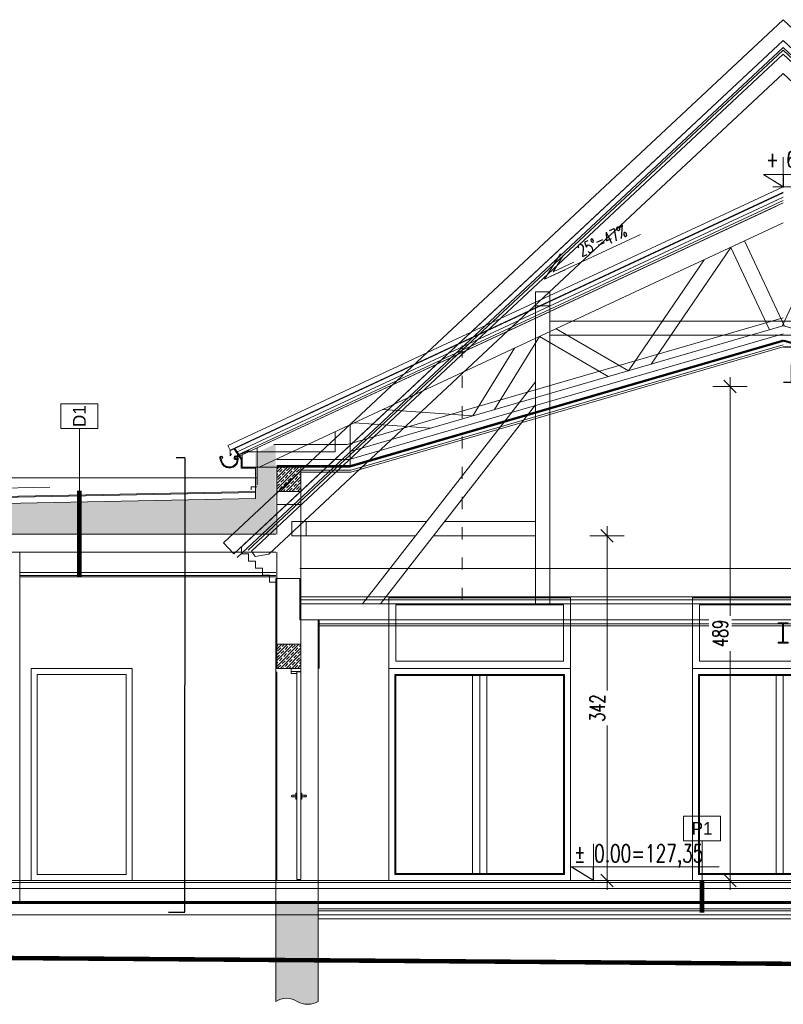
# Model space of a CAD drawing. Header units: centimetres. Extents: x -122 to 72759, y 3298 to 43172.
# Tile 2 of 243: x 26254 to 27010, y 16061 to 17036. Entities that reach past the tile are written whole.
import ezdxf
from ezdxf.enums import TextEntityAlignment as Align

# ---------------------------------------------------------------- set-up
doc = ezdxf.new("R2010")
doc.units = ezdxf.units.CM
doc.header["$MEASUREMENT"] = 0
doc.linetypes.add('ACAD_ISO03W100', pattern=[30, 12, -18])
doc.linetypes.add('PAPA', pattern=[0.75, 0.35, -0.4])
doc.layers.get('0').update_dxf_attribs({"lineweight": 5})
doc.layers.get('Defpoints').update_dxf_attribs({"lineweight": 5})
for name, color, linetype, lineweight in [('0-hatch', 7, 'Continuous', 5), ('0-LINIA CIENKA', 7, 'Continuous', 5), ('0-meble', 7, 'Continuous', 5), ('0-WIDOSK', 7, 'Continuous', 5), ('0_OPISY WARSTW', 7, 'Continuous', 5), ('1', 7, 'Continuous', 5), ('1- ŚREDNIA', 7, 'Continuous', 5), ('1-METKI', 7, 'Continuous', 5), ('2', 7, 'Continuous', 5), ('_ nowe meble', 7, 'Continuous', 5), ('_ ściany konstrukcyjne', 7, 'Continuous', 5), ('A_opisy warstwy', 7, 'Continuous', 5), ('cienka 0', 7, 'Continuous', 5), ('cienka sciany', 7, 'Continuous', 5), ('hacze', 7, 'Continuous', 5), ('istniejące hatch', 7, 'Continuous', 5), ('Istniejące sciany', 7, 'Continuous', 5), ('meble', 7, 'Continuous', 5), ('opisy', 7, 'Continuous', 5), ('PR-METKI', 7, 'Continuous', 5), ('sciany', 7, 'Continuous', 5), ('widok', 7, 'Continuous', 5), ('wymiarowanie', 7, 'Continuous', 5), ('ZZZ_Xref', 7, 'Continuous', 5)]:
    doc.layers.add(name, color=color, linetype=linetype, lineweight=lineweight)
doc.styles.add('20', font='romans.shx', dxfattribs={"width": 0.7})
doc.styles.add('Century', font='GOTHIC.TTF')
doc.styles.add('ROMAN', font='romans.shx', dxfattribs={"width": 0.7})
doc.styles.get("Standard").update_dxf_attribs({"font": 'ARIAL.TTF'})
doc.linetypes.add('BATTING', pattern='A,0.0001,-0.1,[134,ltypeshp.shx,S=0.1,R=0,X=-0.1,Y=0],-0.2,[134,ltypeshp.shx,S=0.1,R=180,X=0.1,Y=0],-0.1', length=0.4001)
doc.dimstyles.new('1-100', dxfattribs={"dimscale": 0, "dimtxt": 15, "dimasz": 5, "dimexe": 3, "dimexo": 7, "dimgap": 2, "dimtad": 1, "dimdec": 0, "dimrnd": 0.5, "dimzin": 9, "dimdsep": 46, "dimtxsty": '20', "dimblk1": 'new', "dimblk2": 'new', "dimsah": 1, "dimcen": 5, "dimdle": 20, "dimse1": 1, "dimse2": 1, "dimclrd": 256, "dimclre": 3, "dimclrt": 256, "dimadec": 0, "dimazin": 0, "dimtfac": 15, "dimtdec": 0, "dimtix": 1, "dimtmove": 1, "dimatfit": 3, "dimldrblk": 'new', "dimfxl": 1, "dimtfill": 1, "dimtolj": 1, "dimtzin": 5, "dimlwd": -1, "dimarcsym": 0})
doc.dimstyles.get("Standard").update_dxf_attribs({"dimtxt": 0.18, "dimasz": 0.18, "dimexe": 0.18, "dimexo": 0.0625, "dimgap": 0.09, "dimtad": 0, "dimtih": 1, "dimtoh": 1, "dimdec": 4, "dimzin": 0, "dimdsep": 46, "dimtxsty": 'Standard', "dimcen": 0.09, "dimadec": 0, "dimazin": 0, "dimtfac": 1, "dimtdec": 4, "dimtofl": 0, "dimtmove": 0, "dimatfit": 3, "dimfxl": 1, "dimtolj": 1, "dimtzin": 0, "dimarcsym": 0})

# ---------------------------------------------------------------- blocks, each defined once
blk = doc.blocks.new('G$CAC59C053')
at = {"layer": 'istniejące hatch', "ltscale": 0.5, "transparency": 33554687}
h = blk.add_hatch(color=256, dxfattribs=at)
h.dxf.hatch_style = 1
edge = h.paths.add_edge_path()
edge.add_line((920.3412787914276, 70.000004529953), (932.3423182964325, 70.00000464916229))
edge.add_line((932.3423182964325, 70.00000464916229), (932.3412796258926, 70.00160217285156))
edge.add_line((932.3412796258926, 70.00160217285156), (962.3908317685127, 69.9984073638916))
edge.add_line((962.3908317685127, 69.9984073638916), (962.3642270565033, -90.00000023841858))
edge.add_arc((951.729105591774, -105.6580926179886), 18.9283296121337, 55.81529120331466, 124.1847085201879)
edge.add_arc((930.7176318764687, -71.55052495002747), 21.16723502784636, 240.6457293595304, 299.35427056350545, ccw=False)
edge.add_line((920.3412784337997, -90.00000035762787), (920.3412786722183, 40.00000464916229))
h = blk.add_hatch(color=256, dxfattribs=at)
h.dxf.hatch_style = 1
edge = h.paths.add_edge_path()
edge.add_line((-1.072883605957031e-06, 7.001056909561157), (-42.04955291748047, 6.998948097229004))
edge.add_line((-42.04955291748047, 6.998948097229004), (-42.02294874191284, -90))
edge.add_arc((-31.38782781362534, -105.6580924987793), 18.92832960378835, 55.81529165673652, 124.1847089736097, ccw=False)
edge.add_arc((-10.37635385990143, -71.55052483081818), 21.16723493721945, 240.6457295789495, 299.3542707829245)
edge.add_line((-2.980232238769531e-07, -89.99999976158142), (-6.556510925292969e-07, -45.10359394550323))
at = {"layer": 'Istniejące sciany', "ltscale": 0.5}
for points in [[(460.1706393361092, 882.5412194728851), (-93.69068640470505, 364.3636384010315), (-83.4428099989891, 353.4100532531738), (460.1706393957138, 862.0000002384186)], [(460.1706395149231, 882.5412194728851), (1014.031965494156, 364.3636387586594), (1003.78408908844, 353.4100534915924), (460.1706393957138, 862)], [(-83.4428099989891, 353.4100532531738), (460.1706393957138, 862.0000002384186)], [(460.1706393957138, 862.0000002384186), (-76.04719680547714, 360.3291876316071)], [(1003.784089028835, 353.4100532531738), (460.1706393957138, 862)], [(460.1706393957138, 862), (996.388475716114, 360.3291879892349)], [(-80.02685183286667, 349.7588580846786), (460.1706391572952, 855.1529268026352)], [(-69.2036337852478, 357.1459367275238), (460.1706392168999, 852.4140977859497)], [(1000.368130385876, 349.7588583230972), (460.1706394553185, 855.1529266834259)], [(989.5449123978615, 357.1459369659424), (460.1706392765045, 852.4140975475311)], [(460.1706392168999, 848.305853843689), (-65.96169185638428, 356.0707654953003), (-62.34033423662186, 350.6710624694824), (-48.73561179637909, 353.0152122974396), (460.1706392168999, 829.1340489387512)], [(460.1706392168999, 848.305853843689), (986.3029708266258, 356.0707656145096), (982.6816130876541, 350.671062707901), (969.076890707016, 353.0152125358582), (460.1706393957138, 829.1340489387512)], [(215.1568143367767, 613.0038022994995), (215.1568143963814, 599.0038022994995), (229.1568139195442, 599.0038020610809), (229.1568145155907, 613.0038021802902)], [(705.1844645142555, 613.0038024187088), (705.1844644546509, 599.0038022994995), (691.1844646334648, 599.0038021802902), (691.1844643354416, 613.0038022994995)], [(229.1568143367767, 584.027407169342), (460.1706390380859, 584.027407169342)], [(691.1844644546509, 584.027407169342), (460.1706393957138, 584.027407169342)], [(229.1568145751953, 570.027407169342), (460.1706399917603, 570.0274070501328)], [(691.1844636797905, 570.0274074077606), (460.1706390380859, 570.0274072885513)], [(215.1568143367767, 523.8237709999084), (43.91315317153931, 303.9999998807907)], [(705.184464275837, 523.8237711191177), (876.4281257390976, 304)], [(215.1568142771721, 501.0426261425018), (61.65976250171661, 303.9999997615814)], [(705.184464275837, 501.0426261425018), (858.6815161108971, 304)], [(-12.00000023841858, 385.385618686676), (107.3128998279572, 385.3856189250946)], [(125.0595092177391, 385.3856188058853), (215.1568143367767, 385.3856189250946)], [(795.2817694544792, 385.3856189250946), (705.1844643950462, 385.3856189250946)], [(932.3412788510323, 385.3856191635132), (813.0283791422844, 385.3856190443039)], [(-12, 371.3856188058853), (96.40683954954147, 371.3856188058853)], [(114.1534489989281, 371.3856189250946), (215.1568143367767, 371.3856188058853)], [(806.1878297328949, 371.3856189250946), (705.1844645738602, 371.3856188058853)], [(932.3412789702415, 371.3856189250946), (823.9344391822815, 371.3856189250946)], [(-42.04719644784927, 325.3291876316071), (-48.04719632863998, 325.3291876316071), (-48.04719668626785, 332.3291878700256), (-55.04719650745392, 332.3291875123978), (-55.04719638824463, 339.3291876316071), (-62.04719662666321, 339.3291878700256), (-62.04719656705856, 346.3291878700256), (-69.04719680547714, 346.3291878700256), (-69.04719668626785, 353.3291879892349), (-76.04719662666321, 353.3291877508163), (-76.04719668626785, 360.3291877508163), (-76.04719680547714, 360.3291876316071)], [(962.3884753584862, 325.3291876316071), (968.3884754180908, 325.3291881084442), (968.3884753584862, 332.3291878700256), (975.3884751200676, 332.3291881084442), (975.3884754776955, 339.3291878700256), (982.3884755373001, 339.3291878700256), (982.3884754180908, 346.3291878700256), (989.3884756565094, 346.3291881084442), (989.3884754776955, 353.3291879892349), (996.3884756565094, 353.3291881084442), (996.388475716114, 360.3291879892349), (996.388475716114, 360.3291879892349)], [(1003.784089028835, 353.4100532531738), (1000.368130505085, 349.7588582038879)], [(-17.82324641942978, 311.0000001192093), (932.3420728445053, 311)], [(-17.78552848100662, 307.9999998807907), (932.3421048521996, 308)], [(-17.73523825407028, 304), (932.3421475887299, 304)], [(0, 288), (920.341278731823, 288)], [(-2.384185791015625e-07, 284), (615.3561015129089, 284)], [(639.3561055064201, 283.9999998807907), (920.3412788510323, 284)], [(0, 282), (615.3561014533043, 281.9999998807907)], [(639.3561053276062, 282), (920.3412789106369, 281.9999997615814)], [(0, 2), (615.3561013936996, 1.999999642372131)], [(-5.960464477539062e-08, 0), (615.3561015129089, -2.384185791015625e-07)], [(639.3561128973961, 1.999999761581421), (920.341278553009, 1.999999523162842)], [(-2.980232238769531e-07, -7.999999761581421), (615.356101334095, -7.99999988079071)], [(639.3561130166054, -3.576278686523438e-07), (920.341278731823, -5.960464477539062e-07)], [(639.356113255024, -7.99999988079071), (920.341278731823, -8.000000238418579)]]:
    blk.add_lwpolyline(points, dxfattribs=at)
for points in [[(229.1568145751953, 304.0000001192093), (229.1568142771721, 613.0038024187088), (215.1568143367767, 613.0038022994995), (215.156814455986, 304)], [(691.1844643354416, 304.0000001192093), (691.1844643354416, 613.0038022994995), (705.1844645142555, 613.0038024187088), (705.1844643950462, 304)], [(-12.00003153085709, 371.3840210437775), (-12.00003153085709, 385.384021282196), (-26.00003129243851, 385.3840214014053), (-26.00003159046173, 371.3818809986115)], [(932.3413101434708, 371.3840211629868), (932.3413103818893, 385.384021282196), (946.3413102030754, 385.3840216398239), (946.3413106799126, 371.3818811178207)], [(455.1706392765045, 284.9999995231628), (465.1706394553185, 284.9999997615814), (465.1706394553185, 283.9999997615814), (460.6706394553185, 283.9999998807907), (460.6706391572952, 266), (465.1706389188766, 265.9999998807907), (465.1706394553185, 264.9999997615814), (455.1706394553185, 264.9999997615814), (455.1706394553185, 265.9999996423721), (459.6706395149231, 266.0000001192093), (459.6706389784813, 283.9999998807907), (455.1706392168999, 283.9999997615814)], [(639.3561055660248, 288), (615.356101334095, 288), (615.3561012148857, -56.35201132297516), (639.3561143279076, -56.35201144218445)]]:
    blk.add_lwpolyline(points, close=True, dxfattribs=at)
for points in [[(920.341278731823, 288), (932.3423182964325, 288), (932.3412789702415, 385.3856190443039), (962.390830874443, 385.3824242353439), (962.3642270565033, -90.00000023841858, 0.3074941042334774), (941.0939853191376, -90, -0.2619186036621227), (920.3412784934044, -90)], [(7.152557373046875e-07, 288), (-18.0495553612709, 288.0000021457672), (-18.04955339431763, 329.000004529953), (-42.04955250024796, 328.9989502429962), (-42.02294886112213, -90.00000023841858, -0.3074941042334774), (-20.75270706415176, -89.99999976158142, 0.2619186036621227), (-4.172325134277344e-07, -89.99999988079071)]]:
    blk.add_lwpolyline(points, format="xyb", close=True, dxfattribs=at)
blk = doc.blocks.new('*U1288')
at = {"color": 7, "lineweight": 40, "true_color": 0xffffff}
blk.add_wipeout([(0.1200000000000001, 2.613750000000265), (-0.1783800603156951, 2.6138109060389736), (-0.17838006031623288, 6.0906038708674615e-05), (0.12000000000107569, 0)], dxfattribs=at)
for p, q in [((0.1200000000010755, -3.375077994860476e-14), (0.12, 2.57333230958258)), ((0.1200000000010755, 0), (-0.1783800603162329, 6.090603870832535e-05))]:
    blk.add_line(p, q)
for points in [[(-0.05838006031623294, 2.573393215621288), (-0.05838006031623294, 2.613810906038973), (-0.1783800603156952, 2.613810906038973), (-0.1783800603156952, 2.573393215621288)], [(-0.1275692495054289, 0.01160881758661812), (-0.1783800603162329, 0.01160881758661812), (-0.1783800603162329, 2.569928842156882), (-0.1275692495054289, 2.569928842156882)], [(-0.1264144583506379, 2.550297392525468), (-0.05838006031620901, 2.550297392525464), (-0.05838006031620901, 2.573393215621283), (-0.1264144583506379, 2.573393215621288)], [(-0.1783800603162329, 1.077481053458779), (-0.1899279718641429, 1.077481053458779), (-0.1899279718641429, 1.002419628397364), (-0.1783800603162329, 1.002419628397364)], [(-0.1275692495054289, 1.077481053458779), (-0.1160213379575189, 1.077481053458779), (-0.1160213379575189, 1.002419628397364), (-0.1275692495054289, 1.002419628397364)]]:
    blk.add_lwpolyline(points, close=True)
for points in [[(-0.1899279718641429, 1.051498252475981), (-0.2366970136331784, 1.051498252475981, 0.414213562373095), (-0.247667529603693, 1.040527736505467), (-0.247667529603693, 1.039372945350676, 0.414213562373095), (-0.2366970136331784, 1.028402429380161), (-0.1899279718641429, 1.028402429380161)], [(-0.1160213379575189, 1.051498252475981), (-0.06925229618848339, 1.051498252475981, -0.414213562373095), (-0.05828178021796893, 1.040527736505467), (-0.05828178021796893, 1.039372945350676, -0.414213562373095), (-0.06925229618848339, 1.028402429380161), (-0.1160213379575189, 1.028402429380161)]]:
    blk.add_lwpolyline(points, format="xyb", close=True)
for centre in [(-0.2361403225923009, 1.039950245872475), (-0.06980898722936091, 1.039950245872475)]:
    blk.add_circle(centre, 0.01154791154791)
at = {"layer": 'sciany'}
blk.add_lwpolyline([(-0.1783800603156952, 2.613810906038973), (0.12, 2.613750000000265)], dxfattribs=at)
blk = doc.blocks.new('*U1290')
blk.add_line((7.741475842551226e-15, 68.45564872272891), (0, 0))
blk.add_lwpolyline([(20.30405022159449, 68.45564872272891), (-20.30405022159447, 68.45564872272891), (-20.30405022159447, 95.77072858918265), (20.30405022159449, 95.77072858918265)], close=True)
at = {"ltscale": 2, "const_width": 5}
blk.add_lwpolyline([(6.687958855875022e-15, -94.66200382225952), (0, 0)], dxfattribs=at)
at = {"style": 'Century'}
blk.add_attdef('OZNACZENIE', text='', height=14, rotation=269.9982441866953, dxfattribs=at).set_placement((3.551610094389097e-14, 82.11318865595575), align=Align.MIDDLE_CENTER)
blk = doc.blocks.new('*U1291')
blk.add_line((5.577398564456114e-15, 43.51121908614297), (0, 0))
blk.add_lwpolyline([(20.30405022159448, 43.51121908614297), (-20.30405022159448, 43.51121908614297), (-20.30405022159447, 70.82629895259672), (20.30405022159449, 70.82629895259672)], close=True)
at = {"ltscale": 2, "const_width": 5}
blk.add_lwpolyline([(-6.986438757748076e-15, -35.5555554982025), (0, 0)], dxfattribs=at)
at = {"style": 'Century'}
blk.add_attdef('OZNACZENIE', text='', height=14, dxfattribs=at).set_placement((5.940714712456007e-15, 57.16875901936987), align=Align.MIDDLE_CENTER)
blk = doc.blocks.new('G$CAF55AF46')
at = {"layer": 'hacze', "transparency": 33554687}
h = blk.add_hatch(dxfattribs=at)
h.set_pattern_fill('JIS_STN_1E', color=256, scale=3.999999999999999, angle=138.1887953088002, style=0)
h.set_pattern_definition([(44.99999999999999, (1112.195866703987, 236.8493068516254), (-2.828427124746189, 2.828427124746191), []), (44.99999999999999, (1115.01586663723, 236.8493067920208), (-2.828427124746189, 2.828427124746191), [4, -2])])
h.paths.add_polyline_path([(0, 24.00000002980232), (1.192092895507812e-07, -2.980232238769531e-08), (-24, 1.490116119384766e-07), (-24, 24.00000002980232)])
at = {"layer": 'hacze'}
blk.add_lwpolyline([(0, 24.00000002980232), (1.192092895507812e-07, -2.980232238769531e-08), (-24, 1.490116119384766e-07), (-24, 24.00000002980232)], close=True, dxfattribs=at)
blk = doc.blocks.new('G$CFF31B65D')
at = {"layer": '1', "color": 5}
for points in [[(-17.46338415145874, -1.705528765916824, 0.4949459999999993), (-17.63218021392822, -4.483298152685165, 0.4949459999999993)], [(-17.52838063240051, -4.701300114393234, 0.05088499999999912), (-17.28784775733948, -6.514592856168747, 0.05088499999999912)], [(-15.42904663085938, -3.852965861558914, 0.845154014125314), (-17.4633846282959, -1.70552858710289, 0.845154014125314)], [(-3.456557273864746, -2.952357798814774, 0.5176379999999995), (-1.533658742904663, -4.469744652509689, 0.5176379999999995)], [(-0.4606122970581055, -2.954135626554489, 0.9493113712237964), (-3.456557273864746, -2.952357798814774, 0.9493113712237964)]]:
    blk.add_lwpolyline(points, format="xyb", dxfattribs=at)
at = {"layer": '1', "color": 8}
for points in [[(-17.52838826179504, -4.70129582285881, 0.2100870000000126), (-17.63217961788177, -4.483294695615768, 0.2100870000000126)], [(-17.22514343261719, -4.786894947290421, 1.147708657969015), (-0.243046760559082, -1.724657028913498, 1.167850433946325)], [(-16.72350168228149, -4.813299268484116, 1.162375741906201), (-0.8007011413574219, -1.640341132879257, 1.162375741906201)], [(-0.03077507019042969, -0.01365968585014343, 0.4172011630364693), (-0.6907168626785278, -1.947348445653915)], [(0.1873434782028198, -0.4635756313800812, 0.4172011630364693), (-0.243046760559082, -1.724657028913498, 0.2914734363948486)]]:
    blk.add_lwpolyline(points, format="xyb", dxfattribs=at)
at = {"layer": '2', "color": 8, "linetype": 'Continuous'}
for points in [[(-1.192092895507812e-07, 2.980232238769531e-08), (10.69585430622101, 4.322478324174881)], [(0.1873430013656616, -0.4635757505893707), (10.88319754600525, 3.858902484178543)]]:
    blk.add_lwpolyline(points, dxfattribs=at)
at = {"layer": '2', "color": 8}
for points in [[(-1.192092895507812e-07, 2.980232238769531e-08), (2.400547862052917, 0.9701249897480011)], [(0.1873430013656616, -0.4635757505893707), (2.587891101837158, 0.506549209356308)]]:
    blk.add_lwpolyline(points, dxfattribs=at)
at = {"layer": '2', "color": 5}
for points in [[(-15.8032888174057, -3.517161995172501, 2.980910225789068), (-16.94749903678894, -3.898668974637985, 2.980910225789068)], [(-16.23140358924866, -4.558623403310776, 1.097924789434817), (-0.9713510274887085, -2.872213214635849, 1.097924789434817)], [(-15.8032888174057, -3.517161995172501, 0.1712597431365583), (-16.23140358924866, -4.558623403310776, 0.1712597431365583)], [(-0.9710583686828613, -1.288913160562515, 1.447768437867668), (-1.573584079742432, -4.981036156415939, 1.447768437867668)], [(-2.957248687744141, -2.97863981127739, 1.000000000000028), (-0.9600135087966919, -3.083768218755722, 1.000000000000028)], [(-0.9600135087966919, -3.083768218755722, 0.9999999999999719), (-2.957248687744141, -2.97863981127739, 0.9999999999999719)]]:
    blk.add_lwpolyline(points, format="xyb", dxfattribs=at)
blk = doc.blocks.new('A$C62ED3DEA')
at = {"layer": '0-WIDOSK', "const_width": 1}
blk.add_lwpolyline([(-17.55801372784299, 10.77340776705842), (-1.818989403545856e-12, -3.637978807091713e-12), (-1.818989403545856e-12, 10.77340776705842)], dxfattribs=at)
at = {"layer": 'PR-METKI', "ltscale": 15}
for points in [[(-1.818989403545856e-12, -2.728484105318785e-12), (-1.818989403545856e-12, 26.32330762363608)], [(-1.818989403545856e-12, -2.728484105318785e-12), (-17.55801372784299, 10.77340776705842), (36.06441087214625, 10.77340776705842), (-1.818989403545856e-12, 10.77340776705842), (-1.818989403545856e-12, -2.728484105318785e-12)], [(-9.247762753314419, -2.728484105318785e-12), (9.247762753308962, -2.728484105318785e-12)]]:
    blk.add_lwpolyline(points, dxfattribs=at)
blk = doc.blocks.new('G$C45CCCB1D')
at = {"layer": 'PR-METKI', "xscale": 0.7437499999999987, "yscale": 0.7437499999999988, "zscale": 0.7437499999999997, "rotation": 1.219350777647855e-06}
blk.add_blockref('A$C62ED3DEA', (-2.980232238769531e-08, -2.384185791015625e-07), dxfattribs=at)
at = {"layer": 'PR-METKI', "color": 51, "ltscale": 15, "insert": (-11.13605323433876, 9.681744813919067), "char_height": 10.4125, "width": 131.1180396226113, "attachment_point": 7, "rotation": 1.2193332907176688e-06}
blk.add_mtext('{\\W0.7;\\Fromans|c238;+ 6,87}', dxfattribs=at)
blk = doc.blocks.new('G$C3BFB8617')
at = {"layer": 'widok'}
for points in [[(-236.5215881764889, -84.3569107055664), (-141.459330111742, -40.02865183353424)], [(236.5206776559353, -84.35691046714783), (141.4584195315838, -40.02865147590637)], [(-220.6314879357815, -59.18700909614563), (-236.5215881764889, -84.3569107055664), (-216.2202944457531, -74.89026188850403)], [(-217.9255990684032, -60.89527320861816), (-227.9993795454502, -76.85213017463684), (-207.6676196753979, -67.37127494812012)], [(217.9246884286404, -60.89527297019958), (227.9984689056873, -76.85212981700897), (207.6667090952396, -67.37127470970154)], [(220.6305772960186, -59.18700885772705), (236.5206776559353, -84.35691046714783), (216.2193838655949, -74.89026165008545)]]:
    blk.add_lwpolyline(points, dxfattribs=at)
at = {"layer": '1-METKI', "char_height": 12, "width": 102.004118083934, "style": 'ROMAN'}
for insert, attachment_point, rotation in [((-199.9947716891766, -62.33350193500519), 7, 24.999999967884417), ((199.9938610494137, -62.33350157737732), 9, 335.000000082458)]:
    blk.add_mtext('25%%D=47%', dxfattribs=dict(at, insert=insert, attachment_point=attachment_point, rotation=rotation))
blk = doc.blocks.new('A$C0DC714C1')
at = {"layer": '0-meble', "const_width": 1}
blk.add_lwpolyline([(-17.55801372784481, 10.83378572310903), (0, 0), (0, 10.83378572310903)], dxfattribs=at)
at = {"layer": 'PR-METKI', "ltscale": 15}
for points in [[(0, 0), (0, 28.97003432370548)], [(0, 0), (-17.55801372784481, 10.83378572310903), (99.60958547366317, 10.83378572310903), (0, 10.83378572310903), (0, 0)], [(-12.74297661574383, 0), (12.74297661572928, 0)]]:
    blk.add_lwpolyline(points, dxfattribs=at)
at = {"layer": 'PR-METKI', "ltscale": 15, "insert": (-15.39565314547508, 28.40438462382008), "char_height": 14, "width": 220.3664531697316, "attachment_point": 1}
blk.add_mtext('{\\W0.7;\\Fromans|c238;%%P 0.00=127,35}', dxfattribs=at)
blk = doc.blocks.new('G$C8E3AB248')
at = {"layer": '0-hatch', "lineweight": 5, "transparency": 33554687}
h = blk.add_hatch(dxfattribs=at)
h.set_pattern_fill('HONEY', color=256, scale=0.9999999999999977, angle=270.0000000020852)
h.set_pattern_definition([(359.9999999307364, (-9595.04405578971, 25254.01601731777), (4.762500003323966, 2.749630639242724), [3.174999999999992, -6.349999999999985]), (119.9999999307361, (-9595.04405578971, 25254.01601731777), (-4.762499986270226, 2.749630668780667), [3.174999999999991, -6.349999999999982]), (59.99999993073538, (-9595.04405578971, 25254.01601731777), (1.705374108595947e-08, 5.499261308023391), [-6.349999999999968, 3.174999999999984])])
h.paths.add_polyline_path([(-292.8991865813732, 420.0380967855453), (-199.4167629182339, 420.0380969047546), (-175.4167636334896, 420.0380966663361), (242.3000021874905, 420.038095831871), (242.3000040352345, 509.555034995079), (222.3000039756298, 499.9713988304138), (222.3000039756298, 455.3648697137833), (-292.9737792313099, 445.0380967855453), (-292.8991865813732, 420.0380965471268)])
at = {"layer": '0-hatch', "linetype": 'BATTING', "lineweight": 5, "ltscale": 15}
for points in [[(240.4940653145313, 508.894007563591), (312.9180520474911, 508.894007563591), (744.7503137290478, 634.1496413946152)], [(243.2891822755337, 493.8940073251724), (315.0495469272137, 493.8940074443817), (744.7503139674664, 618.5313881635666)]]:
    blk.add_lwpolyline(points, dxfattribs=at)
at = {"layer": '0-LINIA CIENKA', "lineweight": 5}
for points in [[(-10.90195998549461, 77.03809630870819), (-10.90195992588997, 402.0380965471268)], [(266.3000021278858, 386.0380967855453), (1222.066659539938, 386.0380965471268)], [(285.3387285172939, 287.0380960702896), (285.3387297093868, 335.0380944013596), (267.8046521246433, 335.0380946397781)]]:
    blk.add_lwpolyline(points, dxfattribs=at)
at = {"layer": '1- ŚREDNIA', "lineweight": 5}
for points in [[(744.7503137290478, 758.6145724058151), (197.0916921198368, 503.2371631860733), (197.0916920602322, 497.4730254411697), (198.5156114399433, 499.5165926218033)], [(744.7503138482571, 758.0628839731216), (197.5390048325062, 502.8940595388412)], [(744.7503136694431, 750.3392382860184), (204.1294817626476, 498.2436038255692)], [(744.7503136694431, 748.1324821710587), (204.9747179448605, 496.4309886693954)], [(267.2891434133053, 481.394007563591), (316.8257756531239, 481.3936169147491), (744.7503139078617, 605.5161751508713)], [(267.2891590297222, 483.394007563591), (316.5415831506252, 483.3936190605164), (744.7503137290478, 607.59860932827)], [(215.7546653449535, 511.9398506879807), (200.7517013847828, 504.9438536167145), (208.2308695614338, 494.0969748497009), (208.2308696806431, 485.3936225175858), (222.1777466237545, 485.3936222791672)], [(215.9659746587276, 511.486696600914), (201.9586961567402, 504.9549955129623), (209.2308697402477, 494.4083169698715), (209.2308696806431, 486.3936222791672), (222.1777464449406, 486.3936225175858)], [(-292.9737792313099, 445.0380967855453), (222.3000039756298, 455.3648697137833), (222.3000040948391, 485.2526346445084)], [(-282.8878315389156, 451.241015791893), (222.3000040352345, 461.3447741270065)], [(-280.8733855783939, 452.2813901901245), (222.3000039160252, 462.34496986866)], [(-10.90195998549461, 379.0409842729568), (242.327104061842, 379.0409740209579)], [(-10.90195998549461, 377.7909842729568), (242.3271040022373, 377.7909740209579)]]:
    blk.add_lwpolyline(points, dxfattribs=at)
for points, elevation in [([(213.7913101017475, 486.3937711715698), (222.1777465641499, 486.3934737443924), (222.1777466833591, 466.8800338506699), (223.6730144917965, 466.8800338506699)], 6.103515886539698e-06), ([(223.6730144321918, 466.8800338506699), (218.1756713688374, 466.8800338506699), (218.1756715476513, 463.8800339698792)], 6.103515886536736e-06)]:
    blk.add_lwpolyline(points, dxfattribs=dict(at, elevation=elevation))
at = {"layer": '_ nowe meble', "lineweight": 5}
for points in [[(744.7503137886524, 764.1314623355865), (194.9786006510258, 507.7687017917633), (197.0916920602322, 503.2371627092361)], [(744.7503136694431, 753.6493721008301), (202.861626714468, 500.9625273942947)], [(737.9612037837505, 744.9666683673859), (209.2308697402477, 498.415664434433), (209.2308697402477, 486.3936222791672)], [(744.7503136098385, 728.2716799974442), (226.0411454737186, 486.3936221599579)], [(209.2308696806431, 486.3936222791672), (316.1152945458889, 486.3936225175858), (316.1152943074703, 528.3958877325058)], [(215.6171209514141, 501.3936221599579), (301.1152945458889, 501.3936225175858), (301.1152945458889, 521.401272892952)], [(224.1082977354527, 468.9416519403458), (224.1082979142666, 505.3531233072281)], [(-10.90195992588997, 382.0409845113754), (242.3271043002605, 382.0409741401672)], [(437.2668115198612, 281.0380970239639), (437.2668117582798, 83.03809690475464)], [(444.2668115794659, 281.0380970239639), (444.2668119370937, 83.03809678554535)], [(451.2668116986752, 281.0380970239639), (451.2668118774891, 83.03809678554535)], [(737.750314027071, 281.0380969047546), (737.7503140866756, 83.03809654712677)], [(744.7503139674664, 281.0380967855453), (744.7503139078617, 83.03809678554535)]]:
    blk.add_lwpolyline(points, dxfattribs=at)
at = {"layer": '_ nowe meble', "lineweight": 5, "ltscale": 0.5}
for points in [[(692.8765926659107, 704.0825666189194), (614.0629832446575, 588.4337273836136)], [(730.9895319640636, 622.3491050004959), (692.87659278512, 704.0825666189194)], [(745.5683324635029, 626.5777899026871), (706.4712095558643, 710.4218405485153)], [(743.9322954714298, 626.5777900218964), (783.0294183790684, 710.4218407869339)], [(666.2691081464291, 691.6752927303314), (591.4387880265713, 581.8714184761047)], [(316.1152945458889, 502.0118795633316), (745.5683324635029, 626.5777899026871)], [(1173.385333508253, 502.0118801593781), (743.9322954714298, 626.5777900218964)], [(458.7906736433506, 543.3958878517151), (503.3646884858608, 615.7117141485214)], [(571.525852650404, 576.0955299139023), (503.3646884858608, 615.7117141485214)], [(591.4387880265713, 581.8714184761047), (519.9271753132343, 623.4349287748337)], [(243.2891820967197, 486.394007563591), (316.1152944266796, 486.3940073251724), (744.7503138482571, 610.7222613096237)], [(267.2891826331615, 486.3940074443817), (316.1152947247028, 486.3936222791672), (744.7503139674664, 610.7222607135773)], [(316.1152945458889, 486.3936225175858), (744.7503138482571, 610.722260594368)], [(437.3340124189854, 537.172231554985), (478.6368120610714, 604.1809159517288)], [(348.2828979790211, 543.3958874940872), (437.3340124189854, 537.172231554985)], [(320.2398284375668, 530.3191895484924), (395.5594097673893, 525.0552105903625)], [(209.2308697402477, 498.415664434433), (209.2308696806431, 486.3936222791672)], [(223.5998407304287, 475.9044440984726), (-280.8991863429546, 475.904443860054)]]:
    blk.add_lwpolyline(points, dxfattribs=at)
at = {"layer": '_ nowe meble', "lineweight": 5}
for points in [[(267.2891765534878, 486.3940051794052), (267.2891767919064, 449.52794444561), (243.2891764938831, 449.5279442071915), (243.2891763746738, 486.3940049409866)], [(267.2891781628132, 486.3940050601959), (267.2891788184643, 449.5279442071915), (243.2891781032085, 449.5279443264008), (243.2891779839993, 486.3940050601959)], [(534.266812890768, 77.03809678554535), (534.2668130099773, 357.0380960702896), (354.266810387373, 357.0380959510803), (354.266810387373, 77.03809678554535)], [(534.2668131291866, 357.0380960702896), (354.266810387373, 357.0380959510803), (354.266810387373, 287.0380971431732), (534.266813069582, 287.0380971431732)], [(834.7503152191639, 77.03809654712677), (834.7503153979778, 357.0380959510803), (654.7503127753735, 357.0380959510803), (654.7503126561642, 77.03809666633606)], [(834.7503153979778, 357.0380959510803), (654.7503127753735, 357.0380959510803), (654.7503125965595, 287.0380970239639), (834.7503153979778, 287.0380969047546)], [(527.2668130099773, 350.0380963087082), (361.266810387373, 350.0380959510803), (361.2668104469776, 294.0380970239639), (527.2668130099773, 294.0380971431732)], [(827.7503153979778, 350.0380960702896), (661.7503127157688, 350.0380960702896), (661.7503127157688, 294.0380970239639), (827.7503153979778, 294.0380971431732)], [(100.2156111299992, 77.03809630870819), (100.2156108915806, 287.0380963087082), (0.2442483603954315, 287.0380963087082), (0.2442485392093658, 77.03809607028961)], [(534.2668130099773, 77.03809702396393), (534.2668133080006, 287.0380969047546), (354.266810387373, 287.0380970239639), (354.2668105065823, 77.03809690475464)], [(834.7503153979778, 77.03809678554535), (834.7503153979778, 287.0380967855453), (654.7503127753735, 287.0380967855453), (654.7503128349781, 77.03809666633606)], [(94.21561107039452, 83.03809630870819), (94.21561089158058, 281.0380963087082), (6.244248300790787, 281.0380963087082), (6.244248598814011, 83.0380961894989)], [(528.2668129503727, 83.03809678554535), (528.2668131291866, 281.0380970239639), (360.2668104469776, 281.0380970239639), (360.266810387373, 83.03809666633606)], [(527.266813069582, 84.03809678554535), (527.266813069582, 280.0380967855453), (361.2668103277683, 280.0380967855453), (361.266810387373, 84.03809678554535)], [(828.7503153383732, 83.03809654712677), (828.7503154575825, 281.0380967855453), (660.7503125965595, 281.0380967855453), (660.7503127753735, 83.03809666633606)], [(827.7503154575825, 84.03809678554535), (827.7503154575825, 280.0380967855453), (661.7503127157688, 280.0380967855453), (661.7503127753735, 84.03809678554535)]]:
    blk.add_lwpolyline(points, close=True, dxfattribs=at)
at = {"layer": '_ ściany konstrukcyjne', "lineweight": 5}
for points in [[(243.2891763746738, 420.0380965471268), (243.2891780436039, 486.3940085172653), (267.2891781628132, 486.3940086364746), (267.2891708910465, 287.0380960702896)], [(-292.8991851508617, 420.0380966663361), (242.3000033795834, 420.0380965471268)], [(-292.8991859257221, 28.03809177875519), (-292.8991853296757, 402.0380966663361), (242.3000023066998, 402.0380963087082)], [(-22.90932461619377, 402.0380967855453), (-22.90932413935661, 54.03809463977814), (-10.90195968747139, 54.03809487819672), (-10.90195992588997, 402.0380965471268)], [(267.2891708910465, 287.0380960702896), (243.2891708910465, 287.0380960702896), (243.2891754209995, 402.0380963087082)]]:
    blk.add_lwpolyline(points, dxfattribs=at)
at = {"layer": 'cienka 0', "lineweight": 5}
blk.add_lwpolyline([(-319.9155518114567, 56.03809559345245), (1203.690834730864, 56.03809261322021)], dxfattribs=at)
at = {"layer": 'cienka sciany', "linetype": 'PAPA', "lineweight": 5, "ltscale": 5, "const_width": 2}
for points in [[(243.289182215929, 487.3940073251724), (315.9731947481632, 487.3940073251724), (744.7503139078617, 611.7634781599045)], [(1246.211445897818, 487.3940079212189), (1173.527433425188, 487.3940080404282), (744.7503140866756, 611.7634783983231)], [(-319.915551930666, 55.03809559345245), (1203.690835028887, 55.03809225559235)]]:
    blk.add_lwpolyline(points, dxfattribs=at)
at = {"layer": 'cienka sciany', "lineweight": 5}
for points in [[(-319.9155518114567, 77.03809607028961), (1204.690834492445, 77.03809678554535)], [(-319.915551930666, 75.03809583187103), (1204.69083455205, 75.03809666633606)], [(-319.9155516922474, 69.03809607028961), (1204.69083455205, 69.03809654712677)]]:
    blk.add_lwpolyline(points, dxfattribs=at)
at = {"layer": 'hacze', "lineweight": 5}
for points in [[(243.2757221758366, 486.3940080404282), (243.2757222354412, 462.3940080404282), (267.2757221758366, 462.3940081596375), (267.2757221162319, 486.3940082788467)], [(243.2757223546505, 486.3940074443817), (243.2757223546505, 462.3940074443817), (267.2757224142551, 462.3940078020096), (267.2757222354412, 486.394007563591)]]:
    blk.add_lwpolyline(points, close=True, dxfattribs=at)
at = {"layer": 'istniejące hatch', "lineweight": 5}
for points in [[(-319.9155519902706, 54.03809535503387), (1204.690834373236, 54.0380927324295)], [(-319.9155518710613, 43.03809559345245), (1204.690834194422, 43.03809225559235)]]:
    blk.add_lwpolyline(points, dxfattribs=at)
at = {"layer": 'meble', "linetype": 'ACAD_ISO03W100', "lineweight": 5}
blk.add_lwpolyline([(426.9375582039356, 354.8469458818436), (426.9375583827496, 624.2177683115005)], dxfattribs=at)
at = {"layer": 'widok', "lineweight": 5}
blk.add_lwpolyline([(-44.50237956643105, 465.2699784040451), (18.82301464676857, 466.5365002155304)], dxfattribs=at)
at = {"layer": 'wymiarowanie', "color": 253, "linetype": 'Continuous', "lineweight": 5, "ltscale": 20, "true_color": 0xa3a3a3, "const_width": 4.410484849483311}
blk.add_lwpolyline([(-1001.019819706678, 7.395016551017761), (1899.395179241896, -14.03174960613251)], dxfattribs=at)
at = {"layer": '0_OPISY WARSTW', "lineweight": 5}
ref = blk.add_blockref('*U1290', (47.98012593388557, 462.9867852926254), dxfattribs=dict(at, xscale=0.8999999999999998, yscale=0.8999999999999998, zscale=0.8999999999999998, rotation=2.23991683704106e-07))
ref.add_attrib('OZNACZENIE', 'D1', dxfattribs={"layer": '0', "height": 12.59999999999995, "rotation": 89.99821526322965, "style": 'Century'}).set_placement((47.98012086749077, 536.888654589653), align=Align.MIDDLE_CENTER)
at = {"layer": '_ nowe meble', "lineweight": 5, "ltscale": 0.5}
blk.add_blockref('G$C3BFB8617', (744.9351444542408, 756.802855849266), dxfattribs=at)
at = {"layer": '_ nowe meble', "color": 18, "lineweight": 5, "ltscale": 0.5, "true_color": 0x000000, "rotation": 359.9999999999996}
blk.add_blockref('G$CAF55AF46', (267.2891739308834, 462.3940049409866), dxfattribs=at)
at = {"layer": '_ ściany konstrukcyjne', "lineweight": 5, "ltscale": 0.5, "rotation": 359.9999999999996}
blk.add_blockref('G$CAC59C053', (284.3495554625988, 47.03809201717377), dxfattribs=at)
at = {"layer": 'A_opisy warstwy', "lineweight": 5, "xscale": 0.8999999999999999, "yscale": 0.9000000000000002, "zscale": 0.9000000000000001, "rotation": 2.436786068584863e-07}
blk.add_blockref('*U1291', (664.3728591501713, 77.03809702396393), dxfattribs=at).add_auto_attribs({'OZNACZENIE': 'P1'})
at = {"layer": 'opisy', "color": 6, "lineweight": 5, "xscale": 1.25, "yscale": 1.25, "zscale": 1.25, "rotation": 2.476809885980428e-08}
blk.add_blockref('A$C0DC714C1', (556.7961792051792, 77.03809642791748), dxfattribs=at)
at = {"layer": 'wymiarowanie', "lineweight": 5, "ltscale": 0.5, "xscale": 1.5, "yscale": 1.5, "zscale": 1.5}
blk.add_blockref('G$C45CCCB1D', (744.7503132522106, 764.1314628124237), dxfattribs=at)
at = {"layer": 'wymiarowanie', "lineweight": 5, "ltscale": 0.5, "rotation": 359.9999999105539}
blk.add_blockref('G$CFF31B65D', (205.0432977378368, 498.6690324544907), dxfattribs=at)
at = {"layer": 'widok', "lineweight": 5, "xscale": -80.3449404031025, "yscale": 80.3449404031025, "zscale": 80.34494040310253, "rotation": 359.9999998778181}
blk.add_blockref('*U1288', (252.9576704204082, 77.04097390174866), dxfattribs=at)
at = {"layer": '_ nowe meble', "color": 18, "lineweight": 5, "ltscale": 0.5, "true_color": 0x000000, "rotation": 359.9999999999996}
blk.add_blockref('G$CAF55AF46', (267.2891708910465, 287.0474554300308), dxfattribs=at)
blk = doc.blocks.new('_Oblique')
at = {"color": 0, "linetype": 'ByBlock', "lineweight": -2}
blk.add_line((-0.5, -0.5), (0.5, 0.5), dxfattribs=at)
blk = doc.blocks.new('My oblique')
at = {"xscale": 2.5, "yscale": 2.5, "zscale": 2.5, "rotation": 180}
blk.add_blockref('_Oblique', (139.0904774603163, 225.9580138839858), dxfattribs=at)
blk = doc.blocks.new('new')
at = {"ltscale": 0.1}
for p, q in [((0, -3.392063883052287), (0, 3.392063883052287)), ((-1.869884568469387, 0), (1.869884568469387, 0))]:
    blk.add_line(p, q, dxfattribs=at)
blk.add_blockref('My oblique', (-139.0904774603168, -225.9580138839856), dxfattribs=at)
blk = doc.blocks.new('*D1954')
blk.add_line((26835.75970063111, 16520.16310515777), (26835.75970063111, 16188.77749099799))
at = {"layer": 'Defpoints', "color": 0}
for p in [(27474.50656196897, 16525.16310515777), (26835.75970063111, 16183.77749099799), (27463.66505271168, 16183.77749099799)]:
    blk.add_point(p, dxfattribs=at)
at = {"linetype": 'ByBlock', "xscale": 5, "yscale": 5, "zscale": 5}
for p, rotation in [((26835.75970063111, 16525.16310515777), 90), ((26835.75970063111, 16183.77749099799), 270)]:
    blk.add_blockref('new', p, dxfattribs=dict(at, rotation=rotation))
at = {"insert": (26826.25970063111, 16354.47029807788), "char_height": 15, "attachment_point": 5, "rotation": 90, "style": '20', "bg_fill": 3, "box_fill_scale": 1.25, "bg_fill_color": 256, "bg_fill_true_color": 13158600, "bg_fill_transparency": 0}
blk.add_mtext('\\A1;342', dxfattribs=at)
blk = doc.blocks.new('*D2223')
blk.add_line((26957.5, 16668), (26957.5, 16188.77749072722))
at = {"layer": 'Defpoints', "color": 0}
for p in [(27006.5, 16673), (26886.50000021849, 16183.77749072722), (26957.5, 16183.77749072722)]:
    blk.add_point(p, dxfattribs=at)
at = {"linetype": 'ByBlock', "xscale": 5, "yscale": 5, "zscale": 5}
for p, rotation in [((26957.5, 16673), 90), ((26957.5, 16183.77749072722), 270)]:
    blk.add_blockref('new', p, dxfattribs=dict(at, rotation=rotation))
at = {"insert": (26948, 16428.38874536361), "char_height": 15, "attachment_point": 5, "rotation": 90, "style": '20', "bg_fill": 3, "box_fill_scale": 1.25, "bg_fill_color": 256, "bg_fill_true_color": 13158600, "bg_fill_transparency": 0}
blk.add_mtext('\\A1;489', dxfattribs=at)
blk = doc.blocks.new('*D2225')
at = {"color": 0, "lineweight": -2}
for p, q in [((27010.3086551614, 16712.25556936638), (27018.68, 16712.25556936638)), ((27018.5, 16712.07556936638), (27018.5, 16694.93753389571)), ((27018.5, 16677.43556936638), (27018.5, 16694.57360483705)), ((27010.3086551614, 16677.25556936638), (27018.68, 16677.25556936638))]:
    blk.add_line(p, q, dxfattribs=at)
at = {"color": 0}
for points in [[(27018.53, 16712.07556936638), (27018.47, 16712.07556936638), (27018.5, 16712.25556936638)], [(27018.47, 16677.43556936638), (27018.53, 16677.43556936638), (27018.5, 16677.25556936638)]]:
    blk.add_solid(points, dxfattribs=at)
at = {"layer": 'Defpoints', "color": 0}
for p in [(27010.2461551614, 16712.25556936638), (27010.2461551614, 16677.25556936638), (27018.5, 16677.25556936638)]:
    blk.add_point(p, dxfattribs=at)
at = {"color": 0, "insert": (27018.5, 16694.75556936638), "char_height": 0.18, "attachment_point": 5}
blk.add_mtext('\\A1;35.0000', dxfattribs=at)
blk = doc.blocks.new('*D5212')
at = {"color": 0, "lineweight": -2}
for p, q in [((26409.21961558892, 16602.55185313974), (26417.99802338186, 16602.55185313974)), ((26417.81802338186, 16602.37185313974), (26417.81802338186, 16377.65271601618)), ((26417.81802338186, 16152.56977261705), (26417.81802338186, 16377.2889097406)), ((26401.76374901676, 16152.38977261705), (26417.99802338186, 16152.38977261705))]:
    blk.add_line(p, q, dxfattribs=at)
at = {"color": 0}
for points in [[(26417.84802338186, 16602.37185313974), (26417.78802338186, 16602.37185313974), (26417.81802338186, 16602.55185313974)], [(26417.78802338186, 16152.56977261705), (26417.84802338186, 16152.56977261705), (26417.81802338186, 16152.38977261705)]]:
    blk.add_solid(points, dxfattribs=at)
at = {"layer": 'Defpoints', "color": 0}
for p in [(26409.15711558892, 16602.55185313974), (26401.70124901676, 16152.38977261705), (26417.81802338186, 16152.38977261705)]:
    blk.add_point(p, dxfattribs=at)
at = {"color": 0, "insert": (26417.81802338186, 16377.47081287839), "char_height": 0.18, "attachment_point": 5}
blk.add_mtext('\\A1;450.1621', dxfattribs=at)

msp = doc.modelspace()

# ---------------------------------------------------------------- block references
at = {"layer": 'ZZZ_Xref'}
msp.add_blockref('G$C8E3AB248', (26265.49584125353, 16106.73939421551), dxfattribs=at)

# ---------------------------------------------------------------- next in the draw order: dimensions: what is measured, and where the dimension line sits
dim = msp.add_linear_dim(base=(26417.81802338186, 16152.38977261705), p1=(26409.15711558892, 16602.55185313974), p2=(26401.70124901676, 16152.38977261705), angle=90, dimstyle='Standard')
dim.commit()
dim.dimension.update_dxf_attribs({"geometry": '*D5212', "text_midpoint": (26417.81802338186, 16377.47081287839)})
dim = msp.add_linear_dim(base=(26835.75970063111, 16183.77749099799), p1=(27474.50656196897, 16525.16310515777), p2=(27463.66505271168, 16183.77749099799), angle=90, dimstyle='1-100', override={"dimscale": 1})
dim.commit()
dim.dimension.update_dxf_attribs({"geometry": '*D1954', "text_midpoint": (26826.25970063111, 16354.47029807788)})

# ---------------------------------------------------------------- next in the draw order: dimensions: what is measured, and where the dimension line sits
dim = msp.add_linear_dim(base=(26957.5, 16183.77749072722), p1=(27006.5, 16673), p2=(26886.50000021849, 16183.77749072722), angle=90, dimstyle='1-100', override={"dimscale": 1, "dimtxsty": '20', "dimldrblk": 'new'})
dim.commit()
dim.dimension.update_dxf_attribs({"geometry": '*D2223', "text_midpoint": (26948, 16428.38874536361)})

# ---------------------------------------------------------------- next in the draw order: dimensions: what is measured, and where the dimension line sits
dim = msp.add_linear_dim(base=(27018.5, 16677.25556936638), p1=(27010.2461551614, 16712.25556936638), p2=(27010.2461551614, 16677.25556936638), angle=90, dimstyle='Standard')
dim.commit()
dim.dimension.update_dxf_attribs({"geometry": '*D2225', "text_midpoint": (27018.5, 16694.75556936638)})

doc.saveas('drawing.dxf')
